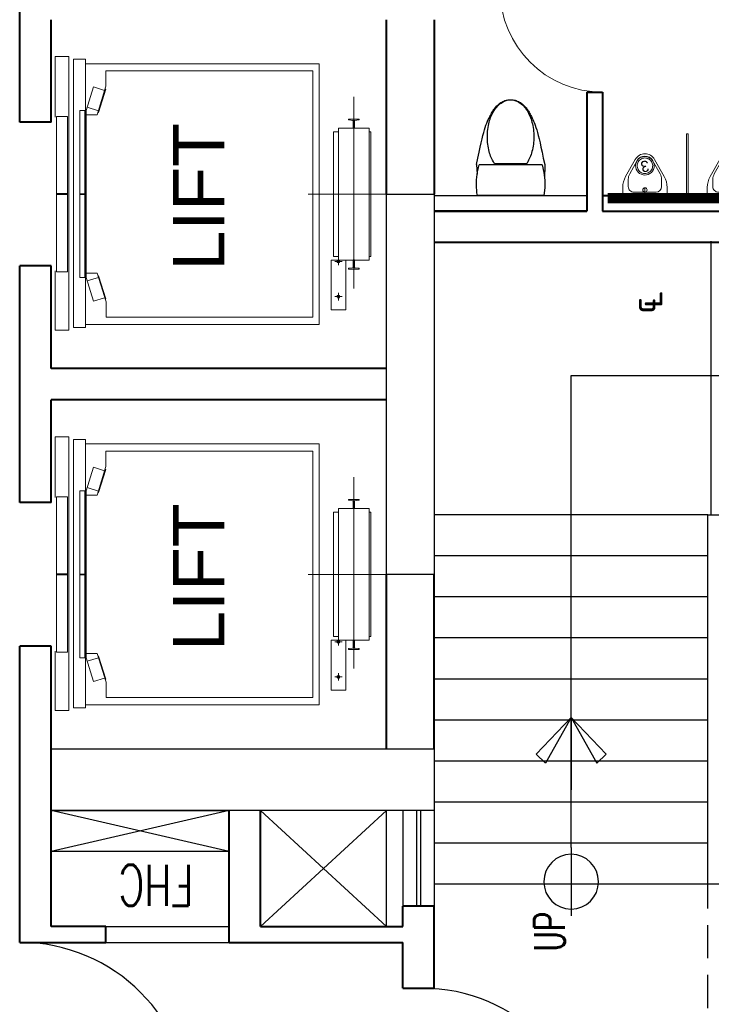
# Model space of a CAD drawing. Header units: inches. Extents: x 371717 to 373017, y 1317902 to 1318657.
# Tile 8 of 10: x 372596 to 372778, y 1318078 to 1318337. Entities that reach past the tile are written whole.
import ezdxf

# ---------------------------------------------------------------- set-up
doc = ezdxf.new("R2010")
doc.units = ezdxf.units.IN
doc.header["$LTSCALE"] = 35
doc.header["$MEASUREMENT"] = 0
doc.linetypes.add('HIDDEN', pattern=[0.375, 0.25, -0.125])
for name, color, linetype in [('A-COLS', 4, 'Continuous'), ('A-DOOR', 7, 'Continuous'), ('A-FIXT', 1, 'Continuous'), ('A-SHAFT', 1, 'Continuous'), ('A-STRS', 1, 'Continuous'), ('A-STRS-RAIL', 57, 'Continuous'), ('A-STRS-UP', 7, 'Continuous'), ('A-TEXT-600', 7, 'Continuous'), ('A-WALL-UNDR', 1, 'Continuous'), ('A_ele', 1, 'Continuous'), ('A_Louvers', 16, 'Continuous')]:
    doc.layers.add(name, color=color, linetype=linetype)
for name, color, linetype, lineweight in [('A-LIFT', 154, 'Continuous', 9), ('A-STRS-TEXT', 7, 'Continuous', 5), ('A-WALL', 7, 'Continuous', 40), ('FINISH - LAMINATE', 143, 'Continuous', 40), ('I-CEIL-light', 150, 'Continuous', 0), ('I-Door', 30, 'Continuous', 15), ('P-Fixt', 6, 'Continuous', 15)]:
    doc.layers.add(name, color=color, linetype=linetype, lineweight=lineweight)
doc.layers.add('I-Clng-Dims', color=7, linetype='Continuous', lineweight=15, true_color=0xbd0f15)
doc.styles.add('300_simplex', font='simplex.shx', dxfattribs={"width": 0.7, "height": 300})
doc.styles.add('400', font='simplex.shx', dxfattribs={"width": 0.7, "height": 400})
doc.styles.add('AR350', font='arial.ttf', dxfattribs={"width": 0.9})
doc.styles.add('dim-verdana', font='arial.ttf', dxfattribs={"height": 130})

# ---------------------------------------------------------------- blocks, each defined once
blk = doc.blocks.new('UP')
for p, q in [((0, 268.5635646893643), (0, -231.4364353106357)), ((-249.3098354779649, -4.656613e-10), (249.3098354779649, 4.656613e-10))]:
    blk.add_line(p, q)
blk.add_circle((0, 18.56356468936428), 200)
blk = doc.blocks.new('ARROW')
for p, q in [((194.5889036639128, 187.3239801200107), (259.2230893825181, 255.2318923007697)), ((259.2230893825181, 255.2318923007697), (527.3820474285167, 0.0004275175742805)), ((527.3824462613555, 4.79114241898e-05), (194.5889036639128, 187.3239801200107)), ((527.3825215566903, 0), (0, 0)), ((527.3824462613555, -4.79114241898e-05), (194.5889036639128, -187.3239801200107)), ((259.2230893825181, -255.2318923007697), (527.3820474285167, -0.0004275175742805)), ((194.5889036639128, -187.3239801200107), (259.2230893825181, -255.2318923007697))]:
    blk.add_line(p, q)
blk = doc.blocks.new('DOOR')
for p, q in [((-0.0099999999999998, 0), (-0.0099999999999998, 0.9999499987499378)), ((0, 0), (0, 1))]:
    blk.add_line(p, q)
blk.add_arc((0, 0), 1, 90, 180)
blk = doc.blocks.new('P-LEV-3$0$P-WCEUR1')
at = {"color": 0, "linetype": 'ByBlock'}
for p, q in [((1.000000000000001, 9.8125), (0.9999999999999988, -9.8125)), ((10.102504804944, 10.051879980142), (5.861767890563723, 10.02653919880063)), ((10, 9.312499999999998), (10, -9.3125)), ((10.411715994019, -4.745107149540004), (10.411715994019, 4.745107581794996))]:
    blk.add_line(p, q, dxfattribs=at)
for points in [[(10, 9.312499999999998), (7.736958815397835, 9.819166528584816), (5.543394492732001, 10.06174731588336), (3.230066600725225, 10.06174731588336), (1.000000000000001, 9.8125)], [(10.10250480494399, -10.051879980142), (12.038029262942, -9.646108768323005), (13.739694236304, -9.287166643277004), (15.231183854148, -8.967937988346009), (16.53618224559, -8.681307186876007), (17.678373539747, -8.420158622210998), (18.681441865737, -8.177376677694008), (19.569071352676, -7.945845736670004), (20.364946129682, -7.718450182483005), (20.364946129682, -7.718450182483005), (21.089562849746, -7.489581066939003), (21.750668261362, -7.259656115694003), (22.352821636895, -7.030599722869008), (22.900582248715, -6.804336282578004), (23.398509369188, -6.582790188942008), (23.851162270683, -6.367885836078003), (24.263100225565, -6.161547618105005), (24.638882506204, -5.965699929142), (24.638882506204, -5.965699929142), (24.982995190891, -5.781400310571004), (25.299631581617, -5.606238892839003), (25.59291178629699, -5.436938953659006), (25.86695591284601, -5.270223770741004), (26.125884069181, -5.102816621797), (26.37381636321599, -4.93144078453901), (26.614872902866, -4.752819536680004), (26.853173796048, -4.563676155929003), (26.853173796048, -4.563676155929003), (27.09172082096, -4.361339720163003), (27.329042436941, -4.145562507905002), (27.56254877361, -3.916702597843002), (27.789649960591, -3.675118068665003), (28.00775612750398, -3.421166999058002), (28.214277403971, -3.155207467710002), (28.406623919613, -2.877597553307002), (28.582205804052, -2.588695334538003), (28.582205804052, -2.588695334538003), (28.738804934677, -2.289027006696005), (28.87569017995, -1.979791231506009), (28.992502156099, -1.662354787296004), (29.088881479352, -1.338084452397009), (29.16446876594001, -1.008347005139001), (29.21890463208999, -0.6745092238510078), (29.251829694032, -0.3379378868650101), (29.262884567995, 2.274909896e-07), (29.262884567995, 2.274909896e-07), (29.25182966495, 0.3379383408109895), (29.21890457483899, 0.6745096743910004), (29.16446868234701, 1.008347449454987), (29.088881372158, 1.338084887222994), (28.992502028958, 1.662355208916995), (28.875690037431, 1.979791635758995), (28.738804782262, 2.289027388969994), (28.582205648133, 2.588695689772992), (28.582205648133, 2.588695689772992), (28.40662376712, 2.877597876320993), (28.214277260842, 3.155207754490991), (28.007755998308, 3.421167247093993), (27.789649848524, 3.675118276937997), (27.562548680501, 3.916702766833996), (27.32904236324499, 4.145562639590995), (27.091720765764, 4.361339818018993), (26.853173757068, 4.563676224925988), (26.853173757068, 4.563676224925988), (26.614872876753, 4.752819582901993), (26.373816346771, 4.931440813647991), (26.12588405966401, 5.102816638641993), (25.866955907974, 5.270223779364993), (25.592911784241, 5.436938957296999), (25.29963158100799, 5.606238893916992), (24.982995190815, 5.781400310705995), (24.638882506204, 5.965699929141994), (24.638882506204, 5.965699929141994), (24.263100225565, 6.161547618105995), (23.851162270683, 6.367885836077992), (23.398509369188, 6.582790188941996), (22.900582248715, 6.804336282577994), (22.352821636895, 7.030599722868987), (21.750668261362, 7.259656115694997), (21.089562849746, 7.489581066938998), (20.364946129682, 7.718450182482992), (20.364946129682, 7.718450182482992), (19.569071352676, 7.945845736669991), (18.681441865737, 8.177376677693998), (17.678373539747, 8.420158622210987), (16.53618224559, 8.681307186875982), (15.231183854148, 8.967937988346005), (13.739694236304, 9.287166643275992), (12.038029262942, 9.646108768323), (10.102504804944, 10.051879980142)], [(10.10250480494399, -10.051879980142), (7.333291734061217, -9.880597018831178)]]:
    blk.add_lwpolyline(points, dxfattribs=at)
for points in [[(29.24999999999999, 2.161269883e-07, 0.1468554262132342), (28.517900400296, 2.438829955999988, 0.1071476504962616), (26.046929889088, 4.854407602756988, 0.076697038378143), (22.683016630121, 6.306432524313, 0.0636842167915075), (18.31403458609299, 6.865168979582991, 0.0636842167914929), (13.945052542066, 6.306432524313, 0.0766970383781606), (10.581139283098, 4.854407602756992, 0.0061810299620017), (10.411715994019, 4.745107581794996)], [(10.411715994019, -4.745107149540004, 0.0061810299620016), (10.581139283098, -4.854407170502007, 0.0766970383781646), (13.945052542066, -6.306432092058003, 0.0636842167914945), (18.31403458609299, -6.865168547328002, 0.0636842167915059), (22.683016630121, -6.306432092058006, 0.076697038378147), (26.046929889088, -4.854407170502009, 0.1071476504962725), (28.517900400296, -2.438829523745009, 0.1468554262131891), (29.24999999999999, 2.161269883e-07)]]:
    blk.add_lwpolyline(points, format="xyb", dxfattribs=at)
for radius, start, end in [(20.59268564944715, 260.5376777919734, 277.7399463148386), (20.59268564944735, 277.739946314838, 285.8219824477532)]:
    blk.add_arc((4.385416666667, 10.5), radius, start, end, dxfattribs=at)
blk = doc.blocks.new('A$C57E23FEF')
at = {"layer": 'P-Fixt'}
for p, q in [((165.8397434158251, 303.8608960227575), (41.17680237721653, 233.1807829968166)), ((292.500286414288, 325.0006699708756), (245.9867114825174, 325.0006699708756)), ((304.6877864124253, 312.8131699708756), (304.6877864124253, 12.1881699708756)), ((145.7769436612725, 273.8057829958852), (49.19149918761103, 219.0447603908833)), ((239.6877864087, 284.3756699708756), (185.8504276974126, 284.3756699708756)), ((280.3127864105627, 81.2506699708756), (280.3127864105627, 243.7506699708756)), ((304.6877864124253, 162.5006699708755), (247.8127864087, 162.5006699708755)), ((165.8397434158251, 21.1404439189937), (41.17680237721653, 91.82055694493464)), ((145.7769436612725, 51.19555694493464), (49.19149918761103, 105.9565795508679)), ((239.6877864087, 40.6256699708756), (185.8504276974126, 40.62566996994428)), ((292.500286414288, 0.0006699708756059), (245.9867114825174, 0.0006699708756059))]:
    blk.add_line(p, q, dxfattribs=at)
blk.add_circle((264.0627864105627, 162.5006699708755), 16.25, dxfattribs=at)
for centre, radius, start, end in [((245.9867114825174, 162.5006699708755), 162.5, 90.0000000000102, 119.5519238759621), ((292.5002864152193, 312.8131699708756), 12.1875, 1.01593e-11, 90.00000000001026), ((81.25028641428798, 162.5006699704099), 81.25, 119.5519238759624, 240.448076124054), ((81.25028641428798, 162.5006699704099), 65, 119.5519238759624, 240.448076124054), ((185.8504276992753, 203.1256699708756), 81.25, 90.00000000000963, 119.5519238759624), ((239.6877864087, 243.7506699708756), 40.625, 6.0119e-12, 90.0000000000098), ((239.6877864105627, 81.2506699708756), 40.625, 270.0000000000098, 5.9101e-12), ((185.8504276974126, 121.8756699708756), 81.25, 240.448076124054, 270.00000000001), ((245.9867114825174, 162.5006699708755), 162.5, 240.448076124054, 270.00000000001), ((292.5002864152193, 12.18816997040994), 12.1875, 270.0000000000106, 1.01593e-11)]:
    blk.add_arc(centre, radius, start, end, dxfattribs=at)
blk = doc.blocks.new('3W-LED')
at = {"extrusion": (-6.119913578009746e-06, -1.097877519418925e-16, 0.9999999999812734)}
blk.add_ellipse((0.0001543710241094, 0.0038226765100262, -4.997930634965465), major_axis=(21.16902794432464, 21.25728710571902, 0.0001295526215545), ratio=0.999999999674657, start_param=3.139520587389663, end_param=9.422705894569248, dxfattribs=at)
blk.add_open_spline([(-17.67736977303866, -17.67399221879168, -4.998038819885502), (-16.64005430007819, -18.7112906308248, -4.998032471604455), (-15.5112189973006, -19.65703455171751, -4.998025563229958), (-12.2838565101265, -21.90959290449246, -4.998005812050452), (-10.04888725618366, -23.02032699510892, -4.997992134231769), (-5.351445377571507, -24.54113782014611, -4.997963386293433), (-2.889573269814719, -24.951020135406, -4.997948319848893), (2.047217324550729, -25.03423313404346, -4.997918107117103), (4.521504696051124, -24.7075531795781, -4.997902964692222), (9.26753217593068, -23.34591852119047, -4.997873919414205), (11.53866555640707, -22.31113788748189, -4.997860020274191), (15.6804380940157, -19.62328632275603, -4.997834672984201), (17.55054777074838, -17.9705590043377, -4.997823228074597), (20.72721850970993, -14.19066630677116, -4.997803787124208), (22.03337346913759, -12.06398414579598, -4.997795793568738), (23.96817886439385, -7.521368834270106, -4.997783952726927), (24.59658195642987, -5.106016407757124, -4.997780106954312), (25.12095445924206, -0.1964482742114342, -4.997776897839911), (25.01685683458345, 2.297139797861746, -4.997777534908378), (24.08511113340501, 7.145920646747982, -4.997783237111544), (23.25758217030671, 9.500493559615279, -4.997788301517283), (20.95089546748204, 13.86604303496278, -4.997802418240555), (19.47203261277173, 15.87646150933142, -4.997811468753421), (15.99137216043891, 19.37843646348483, -4.997832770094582), (13.99001952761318, 20.86954525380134, -4.997845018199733), (9.638633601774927, 23.20284041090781, -4.997871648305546), (7.2891565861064, 24.04472849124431, -4.997886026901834), (2.446154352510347, 25.00605837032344, -4.997915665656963), (-0.0467517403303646, 25.1253772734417, -4.997930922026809), (-4.959429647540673, 24.63098718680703, -4.997960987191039), (-7.378573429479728, 24.0173413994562, -4.997975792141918), (-11.93291596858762, 22.11030447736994, -4.998003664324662), (-14.06753250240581, 20.81715713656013, -4.998016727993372), (-17.86674816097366, 17.6636216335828, -4.998039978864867), (-19.53086159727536, 15.80363661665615, -4.998050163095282), (-22.24394836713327, 11.67835044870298, -4.998066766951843), (-23.29257486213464, 9.413576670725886, -4.998073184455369), (-24.6831583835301, 4.675950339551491, -4.998081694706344), (-25.02493763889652, 2.203703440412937, -4.998083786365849), (-24.97186502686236, -2.733503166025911, -4.998083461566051), (-24.57701994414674, -5.197831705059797, -4.998081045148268), (-23.08491508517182, -9.904470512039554, -4.998071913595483), (-21.98784605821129, -12.14617908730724, -4.998065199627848), (-19.72609245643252, -15.42924135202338, -4.99805135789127), (-18.75075641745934, -16.60062322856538, -4.998045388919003), (-17.67736977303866, -17.67399221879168, -4.998038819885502)], degree=3, knots=[3.139520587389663, 3.139520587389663, 3.139520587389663, 3.139520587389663, 3.315557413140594, 3.315557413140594, 3.611806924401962, 3.611806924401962, 3.908056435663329, 3.908056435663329, 4.204305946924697, 4.204305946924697, 4.500555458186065, 4.500555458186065, 4.796804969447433, 4.796804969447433, 5.0930544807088, 5.0930544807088, 5.389303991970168, 5.389303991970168, 5.685553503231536, 5.685553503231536, 5.981803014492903, 5.981803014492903, 6.278052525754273, 6.278052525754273, 6.57430203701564, 6.57430203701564, 6.870551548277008, 6.870551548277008, 7.166801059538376, 7.166801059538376, 7.463050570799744, 7.463050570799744, 7.759300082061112, 7.759300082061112, 8.05554959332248, 8.05554959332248, 8.351799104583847, 8.351799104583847, 8.648048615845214, 8.648048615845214, 8.944298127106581, 8.944298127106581, 9.240547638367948, 9.240547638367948, 9.422705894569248, 9.422705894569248, 9.422705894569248, 9.422705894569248])
at = {"ltscale": 10, "insert": (-13.10377881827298, 20.01351384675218, -5.212186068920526), "char_height": 36, "width": 21797.75876236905, "attachment_point": 1}
blk.add_mtext('3', dxfattribs=at)

msp = doc.modelspace()

# ---------------------------------------------------------------- linework, layer by layer
at = {"layer": 'A-COLS', "elevation": -0.05766992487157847}
for points in [[(372692.1809394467, 1318191.339999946), (372692.1809394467, 1318291.419999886), (372704.7809394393, 1318291.419999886), (372704.7809394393, 1318191.339999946)], [(372603.9809390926, 1318145.439999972), (372704.780939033, 1318145.439999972), (372704.780939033, 1318129.239999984), (372603.9809390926, 1318129.239999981)]]:
    msp.add_lwpolyline(points, close=True, dxfattribs=at)
at = {"layer": 'A-LIFT'}
for p, q in [((372683.6123836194, 1318317.033622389, -0.05596148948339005), (372683.612383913, 1318266.612430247, -0.05596148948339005)), ((372612.8247920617, 1318313.393875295, -0.05596148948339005), (372612.8247922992, 1318269.446123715, -0.05596148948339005)), ((372671.572728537, 1318291.419999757, -0.05596148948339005), (372691.9509041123, 1318291.419999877, -0.05596148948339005)), ((372680.5431056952, 1318273.689807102, -0.05596148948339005), (372678.5874436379, 1318273.68980709, -0.05596148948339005)), ((372679.5652746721, 1318272.711976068, -0.05596148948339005), (372679.5652746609, 1318274.667638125, -0.05596148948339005)), ((372680.5431057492, 1318264.439271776, -0.05596148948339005), (372678.5874436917, 1318264.439271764, -0.05596148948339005)), ((372679.5652747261, 1318263.461440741, -0.05596148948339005), (372679.5652747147, 1318265.417102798, -0.05596148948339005)), ((372683.6123836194, 1318216.953622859, -0.05596148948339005), (372683.612383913, 1318166.532430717, -0.05596148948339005)), ((372612.8247920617, 1318213.313875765, -0.05596148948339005), (372612.8247922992, 1318169.366124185, -0.05596148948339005)), ((372671.572728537, 1318191.340000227, -0.05596148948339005), (372691.9509041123, 1318191.340000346, -0.05596148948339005)), ((372680.5431056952, 1318173.609807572, -0.05596148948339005), (372678.5874436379, 1318173.60980756, -0.05596148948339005)), ((372679.5652746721, 1318172.631976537, -0.05596148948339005), (372679.5652746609, 1318174.587638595, -0.05596148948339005)), ((372679.5652747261, 1318163.381441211, -0.05596148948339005), (372679.5652747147, 1318165.337103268, -0.05596148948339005)), ((372680.5431057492, 1318164.359272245, -0.05596148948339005), (372678.5874436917, 1318164.359272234, -0.05596148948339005))]:
    msp.add_line(p, q, dxfattribs=at)
at = {"layer": 'A-LIFT', "elevation": -0.05685293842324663}
for points in [[(372605.0215592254, 1318311.655545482), (372605.0215591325, 1318327.651262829), (372608.6620510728, 1318327.651262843), (372608.6620514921, 1318255.574175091), (372605.0215595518, 1318255.574175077), (372605.0215595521, 1318271.184453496)], [(372612.97896796, 1318257.092804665), (372674.5142998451, 1318257.09280503), (372674.5142994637, 1318325.747194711), (372612.9789675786, 1318325.747194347)], [(372613.1857907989, 1318270.583168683), (372616.0624806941, 1318270.583168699), (372618.4891802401, 1318263.063543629), (372618.4891802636, 1318259.019999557), (372672.8183683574, 1318259.019999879), (372672.8183690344, 1318323.819999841), (372618.3751141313, 1318323.819999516), (372618.3751141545, 1318319.812322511), (372616.0624794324, 1318312.256830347), (372613.1857907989, 1318312.25683033)], [(372613.1857907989, 1318313.393875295), (372615.0881965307, 1318319.609129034), (372618.036679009, 1318318.706638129)], [(372616.2881022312, 1318312.993951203), (372616.4723824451, 1318312.937545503), (372618.333770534, 1318319.018792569), (372618.1494903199, 1318319.075198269)], [(372616.4009136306, 1318313.362511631), (372613.4524302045, 1318314.265002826)], [(372679.5652746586, 1318275.038843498), (372678.2933260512, 1318275.03884349), (372678.2933258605, 1318307.801156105), (372679.5652744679, 1318307.801156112)], [(372687.6594930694, 1318275.038843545), (372688.0449320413, 1318275.038843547), (372688.0449318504, 1318307.801156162), (372687.6594928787, 1318307.801156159)], [(372613.1857907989, 1318269.446124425), (372615.0881965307, 1318263.230870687), (372618.036679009, 1318264.133361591)], [(372616.4009136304, 1318269.477488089), (372613.4524302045, 1318268.574996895)], [(372616.2881022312, 1318269.846048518), (372616.4723824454, 1318269.902454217), (372618.333770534, 1318263.821207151), (372618.1494903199, 1318263.764801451)], [(372605.0215592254, 1318211.575545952), (372605.0215591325, 1318227.571263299), (372608.6620510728, 1318227.571263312), (372608.6620514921, 1318155.494175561), (372605.0215595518, 1318155.494175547), (372605.0215595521, 1318171.104453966)], [(372612.97896796, 1318157.012805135), (372674.5142998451, 1318157.012805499), (372674.5142994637, 1318225.66719518), (372612.9789675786, 1318225.667194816)], [(372613.1857907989, 1318170.503169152), (372616.0624806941, 1318170.503169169), (372618.4891802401, 1318162.983544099), (372618.4891802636, 1318158.940000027), (372672.8183683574, 1318158.940000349), (372672.8183690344, 1318223.740000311), (372618.3751141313, 1318223.739999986), (372618.3751141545, 1318219.73232298), (372616.0624794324, 1318212.176830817), (372613.1857907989, 1318212.1768308)], [(372613.1857907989, 1318213.313875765), (372615.0881965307, 1318219.529129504), (372618.036679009, 1318218.626638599)], [(372616.2881022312, 1318212.913951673), (372616.4723824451, 1318212.857545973), (372618.333770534, 1318218.938793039), (372618.1494903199, 1318218.995198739)], [(372616.4009136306, 1318213.282512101), (372613.4524302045, 1318214.185003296)], [(372679.5652746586, 1318174.958843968), (372678.2933260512, 1318174.95884396), (372678.2933258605, 1318207.721156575), (372679.5652744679, 1318207.721156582)], [(372687.6594930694, 1318174.958844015), (372688.0449320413, 1318174.958844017), (372688.0449318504, 1318207.721156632), (372687.6594928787, 1318207.72115663)], [(372616.2881022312, 1318169.766048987), (372616.4723824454, 1318169.822454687), (372618.333770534, 1318163.741207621), (372618.1494903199, 1318163.684801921)], [(372613.1857907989, 1318169.366124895), (372615.0881965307, 1318163.150871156), (372618.036679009, 1318164.053362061)], [(372616.4009136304, 1318169.397488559), (372613.4524302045, 1318168.494997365)]]:
    msp.add_lwpolyline(points, dxfattribs=at)
for points in [[(372609.8183683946, 1318256.321926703), (372612.9789675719, 1318256.321926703), (372612.9789675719, 1318326.903511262), (372609.8183683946, 1318326.903511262)], [(372611.5142997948, 1318269.446123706), (372613.1857907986, 1318269.446123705), (372613.1857907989, 1318313.393875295), (372611.5142997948, 1318313.393875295)], [(372605.3684545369, 1318270.991733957), (372608.2380682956, 1318270.991733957), (372608.2380682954, 1318311.848264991), (372605.3684545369, 1318311.848264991)], [(372687.659493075, 1318274.075246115), (372687.6594928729, 1318308.764753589), (372679.5652744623, 1318308.764753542), (372679.5652746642, 1318274.075246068)], [(372608.2380682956, 1318291.53563117), (372605.3684544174, 1318291.53563117), (372605.3684544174, 1318291.535631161), (372608.2380682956, 1318291.535631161)], [(372611.5142996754, 1318291.51635924), (372612.82479218, 1318291.51635924), (372612.82479218, 1318291.516359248), (372611.5142996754, 1318291.516359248)], [(372605.3684545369, 1318291.304367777), (372608.2380684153, 1318291.304367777), (372608.2380684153, 1318291.304367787), (372605.3684545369, 1318291.304367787)], [(372612.8247921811, 1318291.323639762), (372611.5143007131, 1318291.323639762), (372611.5143007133, 1318291.323639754), (372612.8247921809, 1318291.323639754)], [(372681.4924695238, 1318274.075246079), (372681.4924696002, 1318260.970321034), (372677.6380798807, 1318260.970321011), (372677.6380798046, 1318274.075246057)], [(372609.8183683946, 1318156.241927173), (372612.9789675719, 1318156.241927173), (372612.9789675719, 1318226.823511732), (372609.8183683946, 1318226.823511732)], [(372605.3684545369, 1318170.911734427), (372608.2380682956, 1318170.911734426), (372608.2380682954, 1318211.768265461), (372605.3684545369, 1318211.768265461)], [(372611.5142997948, 1318169.366124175), (372613.1857907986, 1318169.366124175), (372613.1857907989, 1318213.313875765), (372611.5142997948, 1318213.313875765)], [(372687.659493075, 1318173.995246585), (372687.6594928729, 1318208.684754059), (372679.5652744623, 1318208.684754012), (372679.5652746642, 1318173.995246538)], [(372608.2380682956, 1318191.45563164), (372605.3684544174, 1318191.45563164), (372605.3684544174, 1318191.455631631), (372608.2380682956, 1318191.45563163)], [(372605.3684545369, 1318191.224368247), (372608.2380684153, 1318191.224368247), (372608.2380684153, 1318191.224368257), (372605.3684545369, 1318191.224368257)], [(372611.5142996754, 1318191.43635971), (372612.82479218, 1318191.43635971), (372612.82479218, 1318191.436359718), (372611.5142996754, 1318191.436359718)], [(372612.8247921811, 1318191.243640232), (372611.5143007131, 1318191.243640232), (372611.5143007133, 1318191.243640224), (372612.8247921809, 1318191.243640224)], [(372681.4924695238, 1318173.995246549), (372681.4924696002, 1318160.890321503), (372677.6380798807, 1318160.890321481), (372677.6380798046, 1318173.995246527)]]:
    msp.add_lwpolyline(points, close=True, dxfattribs=at)
for points in [[(372685.0519176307, 1318311.154469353), (372682.1611253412, 1318311.15446937), (372682.1611253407, 1318311.060633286, 0.3851348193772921), (372682.2825219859, 1318310.92640753), (372683.3001601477, 1318310.813446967, -0.3821926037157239), (372683.4716178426, 1318310.621903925), (372683.4716178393, 1318310.026995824, -0.1316524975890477), (372683.4664539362, 1318310.007723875), (372683.4189658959, 1318309.925472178, 0.131652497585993), (372683.4138019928, 1318309.90620023), (372683.4138019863, 1318308.798755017, 0.4142135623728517), (372683.4523458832, 1318308.76021112), (372683.7606970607, 1318308.760211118, 0.4142135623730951), (372683.7992409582, 1318308.798755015), (372683.7992409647, 1318309.906200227, 0.1316524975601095), (372683.7940770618, 1318309.925472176), (372683.7465890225, 1318310.007723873, -0.1316524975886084), (372683.7414251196, 1318310.026995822), (372683.7414251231, 1318310.621903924, -0.3821926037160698), (372683.9128828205, 1318310.813446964), (372684.9305209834, 1318310.926407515, 0.3792561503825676), (372685.0519176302, 1318311.060633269)], [(372685.0519176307, 1318271.685530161), (372682.1611253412, 1318271.685530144), (372682.1611253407, 1318271.779366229, -0.3851348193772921), (372682.2825219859, 1318271.913591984), (372683.3001601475, 1318272.026552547, 0.3821926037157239), (372683.4716178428, 1318272.218095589), (372683.4716178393, 1318272.81300369, 0.1316524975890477), (372683.466453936, 1318272.832275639), (372683.4189658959, 1318272.914527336, -0.131652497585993), (372683.4138019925, 1318272.933799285), (372683.4138019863, 1318274.041244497, -0.4142135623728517), (372683.4523458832, 1318274.079788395), (372683.7606970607, 1318274.079788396, -0.4142135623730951), (372683.7992409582, 1318274.041244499), (372683.7992409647, 1318272.933799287, -0.1316524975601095), (372683.7940770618, 1318272.914527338), (372683.7465890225, 1318272.83227564, 0.1316524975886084), (372683.7414251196, 1318272.813003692), (372683.7414251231, 1318272.218095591, 0.3821926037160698), (372683.9128828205, 1318272.02655255), (372684.9305209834, 1318271.913592, -0.3792561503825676), (372685.0519176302, 1318271.779366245)], [(372685.0519176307, 1318211.074469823), (372682.1611253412, 1318211.07446984), (372682.1611253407, 1318210.980633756, 0.3851348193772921), (372682.2825219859, 1318210.846408), (372683.3001601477, 1318210.733447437, -0.3821926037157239), (372683.4716178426, 1318210.541904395), (372683.4716178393, 1318209.946996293, -0.1316524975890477), (372683.4664539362, 1318209.927724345), (372683.4189658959, 1318209.845472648, 0.131652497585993), (372683.4138019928, 1318209.826200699), (372683.4138019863, 1318208.718755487, 0.4142135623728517), (372683.4523458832, 1318208.680211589), (372683.7606970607, 1318208.680211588, 0.4142135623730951), (372683.7992409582, 1318208.718755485), (372683.7992409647, 1318209.826200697, 0.1316524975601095), (372683.7940770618, 1318209.845472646), (372683.7465890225, 1318209.927724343, -0.1316524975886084), (372683.7414251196, 1318209.946996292), (372683.7414251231, 1318210.541904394, -0.3821926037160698), (372683.9128828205, 1318210.733447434), (372684.9305209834, 1318210.846407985, 0.3792561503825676), (372685.0519176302, 1318210.980633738)], [(372685.0519176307, 1318171.605530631), (372682.1611253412, 1318171.605530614), (372682.1611253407, 1318171.699366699, -0.3851348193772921), (372682.2825219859, 1318171.833592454), (372683.3001601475, 1318171.946553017, 0.3821926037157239), (372683.4716178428, 1318172.138096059), (372683.4716178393, 1318172.73300416, 0.1316524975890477), (372683.466453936, 1318172.752276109), (372683.4189658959, 1318172.834527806, -0.131652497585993), (372683.4138019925, 1318172.853799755), (372683.4138019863, 1318173.961244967, -0.4142135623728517), (372683.4523458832, 1318173.999788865), (372683.7606970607, 1318173.999788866, -0.4142135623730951), (372683.7992409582, 1318173.961244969), (372683.7992409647, 1318172.853799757, -0.1316524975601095), (372683.7940770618, 1318172.834527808), (372683.7465890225, 1318172.75227611, 0.1316524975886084), (372683.7414251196, 1318172.733004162), (372683.7414251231, 1318172.13809606, 0.3821926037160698), (372683.9128828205, 1318171.946553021), (372684.9305209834, 1318171.833592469, -0.3792561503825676), (372685.0519176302, 1318171.699366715)]]:
    msp.add_lwpolyline(points, format="xyb", close=True, dxfattribs=at)
at = {"layer": 'A-LIFT'}
for centre, radius in [((372679.5652746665, 1318273.689807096, -0.05685293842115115), 0.4002062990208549), ((372679.5652747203, 1318264.43927177, -0.05685293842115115), 0.400206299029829), ((372679.5652746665, 1318173.609807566, -0.05685293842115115), 0.4002062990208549), ((372679.5652747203, 1318164.35927224, -0.05685293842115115), 0.400206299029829)]:
    msp.add_circle(centre, radius, dxfattribs=at)
at = {"layer": 'A-SHAFT'}
for p, q in [((372650.7809390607, 1318129.23999998, -0.05596148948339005), (372603.9809390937, 1318118.439999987, -0.05596148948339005)), ((372650.7809390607, 1318118.439999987, -0.05596148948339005), (372603.9809390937, 1318129.23999998, -0.05596148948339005))]:
    msp.add_line(p, q, dxfattribs=at)
at = {"layer": 'A-SHAFT', "ltscale": 0.5}
for p, q in [((372659.0609391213, 1318098.640000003, -0.05596148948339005), (372692.1809390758, 1318129.239999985, -0.05596148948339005)), ((372692.1809390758, 1318098.640000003, -0.05596148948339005), (372659.0609391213, 1318129.239999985, -0.05596148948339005))]:
    msp.add_line(p, q, dxfattribs=at)
at = {"layer": 'A-SHAFT', "elevation": -0.05685293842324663}
msp.add_lwpolyline([(372603.9809390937, 1318118.439999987), (372603.9809390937, 1318129.23999998), (372650.7809390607, 1318129.23999998), (372650.7809390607, 1318118.439999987)], close=True, dxfattribs=at)
at = {"layer": 'A-SHAFT', "ltscale": 0.5, "elevation": -0.05596148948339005}
msp.add_lwpolyline([(372692.1809390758, 1318098.640000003), (372692.1809390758, 1318129.239999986), (372659.0609391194, 1318129.239999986), (372659.0609391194, 1318098.640000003)], close=True, dxfattribs=at)
at = {"layer": 'A-STRS'}
for p, q in [((372777.6051732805, 1318206.999999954, -0.05596148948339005), (372777.6051732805, 1318278.999999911, -0.05596148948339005)), ((372776.7809393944, 1318206.999999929, -0.05596148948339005), (372704.780939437, 1318206.999999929, -0.05596148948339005)), ((372776.7809393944, 1318196.199999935, -0.05596148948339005), (372704.780939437, 1318196.199999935, -0.05596148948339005)), ((372776.7809393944, 1318185.399999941, -0.05596148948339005), (372704.780939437, 1318185.399999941, -0.05596148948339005)), ((372776.7809393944, 1318174.599999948, -0.05596148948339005), (372704.780939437, 1318174.599999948, -0.05596148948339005)), ((372776.7809393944, 1318163.799999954, -0.05596148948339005), (372704.780939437, 1318163.799999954, -0.05596148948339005)), ((372776.7809393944, 1318152.999999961, -0.05596148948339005), (372704.780939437, 1318152.999999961, -0.05596148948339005)), ((372776.7809393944, 1318142.199999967, -0.05596148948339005), (372704.780939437, 1318142.199999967, -0.05596148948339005)), ((372776.7809393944, 1318131.399999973, -0.05596148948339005), (372704.780939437, 1318131.399999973, -0.05596148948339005)), ((372776.7809393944, 1318120.59999998, -0.05596148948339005), (372704.780939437, 1318120.59999998, -0.05596148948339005)), ((372776.7809393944, 1318109.799999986, -0.05596148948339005), (372704.780939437, 1318109.799999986, -0.05596148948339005))]:
    msp.add_line(p, q, dxfattribs=at)
at = {"layer": 'A-STRS', "linetype": 'HIDDEN'}
msp.add_line((372776.7809393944, 1318037.800000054, -0.05596148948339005), (372776.7809393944, 1318109.800000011, -0.05596148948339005), dxfattribs=at)
at = {"layer": 'A-STRS-RAIL', "elevation": -0.05766992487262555}
msp.add_lwpolyline([(372776.7809393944, 1318206.999999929), (372798.3809393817, 1318206.999999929), (372798.3809393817, 1318109.799999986), (372776.7809393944, 1318109.799999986)], close=True, dxfattribs=at)
at = {"layer": 'A-STRS-UP', "elevation": -0.05766992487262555}
msp.add_lwpolyline([(372740.7809394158, 1318119.468288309), (372740.7809394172, 1318243.668288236), (372834.3809393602, 1318243.668288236), (372834.3809393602, 1318196.868270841)], dxfattribs=at)
at = {"layer": 'A-WALL'}
for p, q in [((372595.7009390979, 1318310.319999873, -0.05596148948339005), (372595.7009390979, 1318380.520000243, -0.05596148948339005)), ((372603.980939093, 1318310.319999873, -0.05596148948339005), (372603.980939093, 1318337.319999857, -0.05596148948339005)), ((372692.1809394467, 1318291.419999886, -0.05596148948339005), (372692.1809394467, 1318337.319999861, -0.05596148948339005)), ((372704.7809390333, 1318337.319999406, -0.05596148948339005), (372704.7809390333, 1318291.419999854, -0.05596148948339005)), ((372744.9209390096, 1318318.239999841, -0.05609189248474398), (372749.0609390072, 1318318.239999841, -0.05609189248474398)), ((372744.9209390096, 1318318.239999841, -0.05596148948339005), (372744.9209390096, 1318286.91999986, -0.05596148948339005)), ((372749.0609390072, 1318318.239999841, -0.05596148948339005), (372749.0609390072, 1318286.91999986, -0.05596148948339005)), ((372603.980939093, 1318310.319999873, -0.05596148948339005), (372595.7009390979, 1318310.319999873, -0.05596148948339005)), ((372749.0609390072, 1318291.059999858, -0.05596148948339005), (372815.8409389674, 1318291.059999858, -0.05596148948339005)), ((372744.9209390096, 1318286.919999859, -0.05596148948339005), (372704.7809390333, 1318286.919999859, -0.05596148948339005)), ((372704.7809390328, 1318286.91999986, -0.05596148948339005), (372744.9209390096, 1318286.91999986, -0.05596148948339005)), ((372749.0609390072, 1318286.91999986, -0.05596148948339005), (372815.8409389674, 1318286.91999986, -0.05596148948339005)), ((372870.3809389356, 1318278.639999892, -0.05596148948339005), (372704.7809390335, 1318278.639999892, -0.05596148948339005)), ((372595.7009390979, 1318210.240000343, -0.05596148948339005), (372595.7009390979, 1318272.519999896, -0.05596148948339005)), ((372603.980939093, 1318272.519999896, -0.05596148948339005), (372595.7009390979, 1318272.519999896, -0.05596148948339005)), ((372603.980939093, 1318245.519999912, -0.05596148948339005), (372603.980939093, 1318272.519999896, -0.05596148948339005)), ((372692.1809390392, 1318245.519999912, -0.05596148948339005), (372603.980939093, 1318245.519999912, -0.05596148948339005)), ((372603.980939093, 1318210.240000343, -0.05596148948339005), (372603.980939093, 1318237.239999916, -0.05596148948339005)), ((372692.1809390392, 1318237.239999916, -0.05596148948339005), (372603.980939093, 1318237.239999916, -0.05596148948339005)), ((372603.980939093, 1318210.240000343, -0.05596148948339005), (372595.7009390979, 1318210.240000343, -0.05596148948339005)), ((372692.1809394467, 1318145.439999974, -0.05596148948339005), (372692.1809394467, 1318191.339999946, -0.05596148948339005)), ((372704.7809390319, 1318145.439999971, -0.05596148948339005), (372704.7809390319, 1318191.339999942, -0.05596148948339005)), ((372595.7009390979, 1318094.5, -0.05596148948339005), (372595.7009390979, 1318172.440000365, -0.05596148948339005)), ((372603.980939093, 1318172.440000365, -0.05596148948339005), (372595.7009390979, 1318172.440000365, -0.05596148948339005)), ((372603.980939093, 1318098.640000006, -0.05596148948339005), (372603.980939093, 1318172.440000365, -0.05596148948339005)), ((372650.7809390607, 1318094.5, -0.05596148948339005), (372650.7809390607, 1318129.23999998, -0.05596148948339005)), ((372659.0609390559, 1318098.639999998, -0.05596148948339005), (372659.0609390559, 1318129.23999998, -0.05596148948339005)), ((372696.5009390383, 1318098.639999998, -0.05596148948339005), (372696.5009390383, 1318104.039999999, -0.05596148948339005)), ((372704.7809390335, 1318082.440005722, -0.05596148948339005), (372704.7809390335, 1318104.039999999, -0.05596148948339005)), ((372618.3809390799, 1318098.640000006, -0.05596148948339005), (372603.980939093, 1318098.640000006, -0.05596148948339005)), ((372618.3809390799, 1318094.500000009, -0.05596148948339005), (372618.3809390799, 1318098.640000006, -0.05596148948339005)), ((372659.0609390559, 1318098.639999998, -0.05596148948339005), (372696.5009390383, 1318098.639999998, -0.05596148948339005)), ((372595.7009390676, 1318094.500000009, -0.05596148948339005), (372618.3809390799, 1318094.500000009, -0.05596148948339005)), ((372650.7809390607, 1318094.5, -0.05596148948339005), (372696.5009390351, 1318094.5, -0.05596148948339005)), ((372696.5009390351, 1318082.440005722, -0.05596148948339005), (372696.5009390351, 1318094.5, -0.05596148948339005)), ((372696.5009390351, 1318082.440005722, -0.05596148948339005), (372704.7809390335, 1318082.440005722, -0.05596148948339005))]:
    msp.add_line(p, q, dxfattribs=at)
at = {"layer": 'A-WALL', "ltscale": 0.25}
msp.add_line((372704.7809390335, 1318104.039999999, -0.05596148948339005), (372696.5009390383, 1318104.039999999, -0.05596148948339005), dxfattribs=at)
at = {"layer": 'A-WALL-UNDR'}
msp.add_line((372704.7809390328, 1318291.059999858, -0.05596148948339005), (372744.9209390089, 1318291.059999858, -0.05596148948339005), dxfattribs=at)
at = {"layer": 'A_ele'}
for p, q in [((372618.3809390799, 1318098.640000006, -0.05596148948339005), (372650.780939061, 1318098.640000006, -0.05596148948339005)), ((372618.3809390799, 1318094.500000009, -0.05596148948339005), (372650.780939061, 1318094.500000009, -0.05596148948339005))]:
    msp.add_line(p, q, dxfattribs=at)
at = {"layer": 'A_Louvers'}
for p, q in [((372696.5009390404, 1318129.239999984, -0.05596148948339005), (372696.50093904, 1318104.039999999, -0.05596148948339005)), ((372700.1009390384, 1318129.239999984, -0.05596148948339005), (372700.1009390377, 1318104.039999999, -0.05596148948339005)), ((372701.1809390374, 1318129.239999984, -0.05596148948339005), (372701.1809390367, 1318104.039999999, -0.05596148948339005)), ((372704.7809390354, 1318129.239999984, -0.05596148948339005), (372704.7809390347, 1318104.039999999, -0.05596148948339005))]:
    msp.add_line(p, q, dxfattribs=at)
at = {"layer": 'FINISH - LAMINATE', "color": 131, "ltscale": 4, "true_color": 0x66ffff, "const_width": 2.699999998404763, "elevation": -0.05596148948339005}
msp.add_lwpolyline([(372750.4109390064, 1318290.319598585), (372812.5109389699, 1318290.319598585)], dxfattribs=at)
at = {"layer": 'P-Fixt', "elevation": -0.05596148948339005}
msp.add_lwpolyline([(372771.5369389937, 1318307.259999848), (372771.5369389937, 1318291.059999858), (372771.1049389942, 1318291.059999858), (372771.1049389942, 1318307.259999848)], close=True, dxfattribs=at)

# ---------------------------------------------------------------- block references
at = {"layer": 'A-DOOR', "rotation": 270}
for p, xscale, yscale, zscale in [((372595.7009390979, 1318049.500000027, -0.05685293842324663), 44.99999997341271, 44.99999997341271, 44.99999997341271), ((372701.4295142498, 1318037.440005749, -0.05755923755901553), 44.99999997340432, 44.99999997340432, 44.99999997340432)]:
    msp.add_blockref('DOOR', p, dxfattribs=dict(at, xscale=xscale, yscale=yscale, zscale=zscale))
at = {"layer": 'A-FIXT', "extrusion": (1.269971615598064e-14, -0.0046355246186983, 0.9999892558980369), "xscale": -0.8916292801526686, "yscale": 0.8916292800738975, "zscale": 0.8916292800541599, "rotation": 269.9999999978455}
msp.add_blockref('P-LEV-3$0$P-WCEUR1', (372724.8509390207, 1318276.004257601, -6111.026624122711), dxfattribs=at)
at = {"layer": 'A-STRS-UP', "extrusion": (0, 0, -1), "xscale": -0.03599999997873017, "yscale": 0.03599999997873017, "zscale": -0.03599999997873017, "rotation": 270}
msp.add_blockref('ARROW', (-372740.780939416, 1318134.682534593, 0.05766992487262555), dxfattribs=at)
at = {"layer": 'A-STRS-UP', "xscale": -0.03599999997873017, "yscale": 0.03599999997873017, "zscale": 0.03599999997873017}
msp.add_blockref('UP', (372740.7809394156, 1318109.799999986, -0.05766992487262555), dxfattribs=at)
at = {"layer": 'I-CEIL-light', "extrusion": (-6.023162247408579e-06, -1.083909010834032e-06, 0.9999999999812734), "xscale": 0.08173603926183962, "yscale": 0.08173603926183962, "zscale": 0.08173603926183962, "rotation": 190.2015762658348}
msp.add_blockref('3W-LED', (372760.1908764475, 1318298.889870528, -3.730575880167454), dxfattribs=at)
at = {"layer": 'I-Door', "xscale": 26.99999998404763, "yscale": 26.99999998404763, "zscale": 26.99999998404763, "rotation": 90}
msp.add_blockref('DOOR', (372749.0609390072, 1318345.239999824, -0.05698334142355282), dxfattribs=at)
at = {"layer": 'P-Fixt', "extrusion": (0.01982231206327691, -0.0198184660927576, 0.9996070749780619), "xscale": -0.03599999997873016, "yscale": 0.03599999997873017, "zscale": 0.03599999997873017, "rotation": 45.00555891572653}
msp.add_blockref('A$C57E23FEF', (1195830.560671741, 668216.2319000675, -18737.59378293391), dxfattribs=at)
at = {"layer": 'P-Fixt', "extrusion": (0.0198223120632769, -0.01981846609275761, 0.9996070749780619), "xscale": -0.03599999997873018, "yscale": 0.03599999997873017, "zscale": 0.03599999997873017, "rotation": 45.0055589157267}
msp.add_blockref('A$C57E23FEF', (1195846.299341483, 668200.496361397, -18737.15253826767), dxfattribs=at)

# ---------------------------------------------------------------- texts
at = {"layer": 'A-STRS-TEXT', "style": '400', "width": 0.7}
msp.add_text('UP', height=8.099999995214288, rotation=90, dxfattribs=at).set_placement((372739.1411104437, 1318092.102221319, -0.05766992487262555))
at = {"layer": 'A-TEXT-600', "color": 7, "style": 'AR350'}
for p in [(372649.5060068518, 1318271.321630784, -0.05621775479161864), (372649.5060068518, 1318171.241631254, -0.05621775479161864)]:
    msp.add_text('LIFT', height=13.49999999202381, rotation=90, dxfattribs=at).set_placement(p)
at = {"layer": 'A-TEXT-600', "insert": (372631.5505711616, 1318109.531120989, -0.05774438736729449), "char_height": 10.79999999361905, "attachment_point": 5, "rotation": 180, "style": '300_simplex'}
msp.add_mtext('FHC', dxfattribs=at)
at = {"layer": 'I-Clng-Dims', "insert": (372756.8830755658, 1318259.912151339, -0.05596148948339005), "char_height": 7.199999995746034, "attachment_point": 1, "rotation": 89.99999999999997, "style": 'dim-verdana'}
msp.add_mtext_dynamic_manual_height_columns('{\\fISOCPEUR|b0|i0|c0|p34;℄}', width=600.6808040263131, gutter_width=600, heights=[0], dxfattribs=at)

doc.saveas('drawing.dxf')
